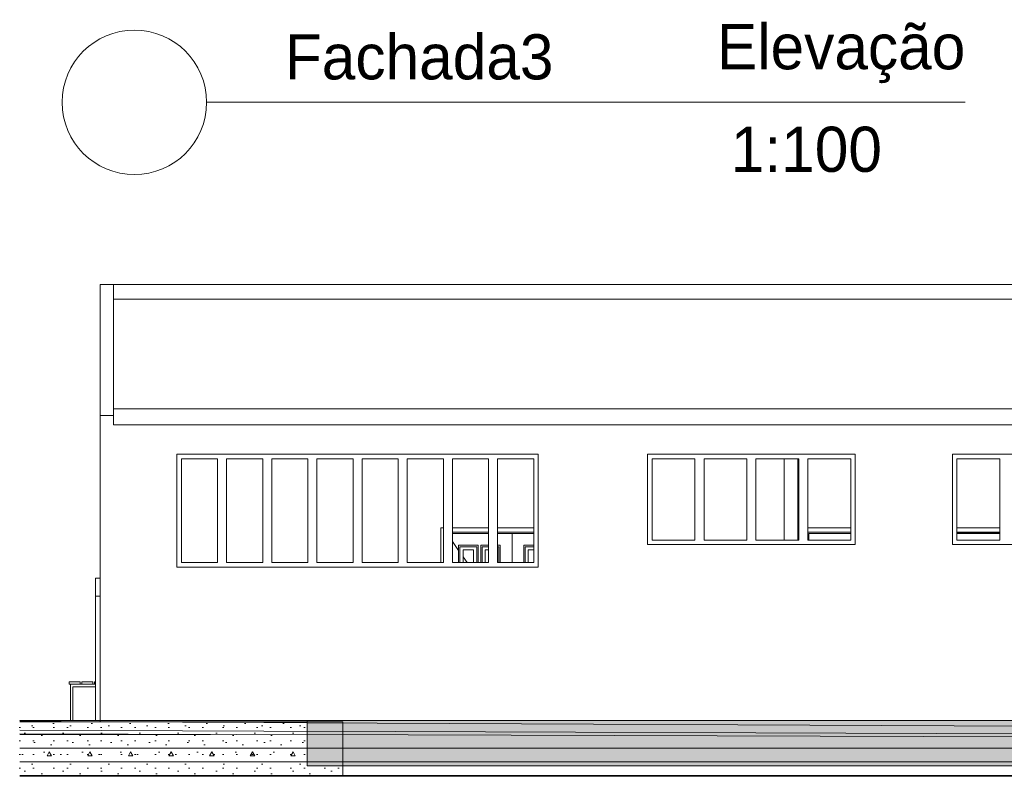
# Model space of a CAD drawing. Header units: millimetres. Extents: x 0 to 650, y -1 to 707.
# Tile 4 of 131: x 113 to 222, y 521 to 606. Entities that reach past the tile are written whole.
import ezdxf
from ezdxf.enums import TextEntityAlignment as Align
from ezdxf.xclip import XClip

# ---------------------------------------------------------------- set-up
doc = ezdxf.new("R2010")
doc.units = ezdxf.units.MM
doc.header["$MEASUREMENT"] = 0
doc.header["$XCLIPFRAME"] = 0
doc.linetypes.add('Wipeout_Contour', pattern=[1000, 0, -1000])
for name, color, linetype in [('Cobertura.ARQ', 7, 'Continuous'), ('Desenho 2D - Geral', 7, 'Continuous'), ('Desenho 2D - Geral.2D', 7, 'Continuous'), ('Interior - Mobiliário .ARQ', 7, 'Continuous'), ('Laje.ARQ', 7, 'Continuous'), ('Parede.ARQ', 7, 'Continuous')]:
    doc.layers.add(name, color=color, linetype=linetype)
doc.styles.add('GENERATED_STYLE_3', font='txt')
pattern_1 = [(0, (356.355, 527.988), (0, 7.79423), [0.4875, -4.0125]), (0, (358.605, 531.885), (0, 7.79423), [0.4875, -4.0125]), (60, (356.355, 527.988), (-6.75, 3.89711), [0.4875, -4.0125]), (60, (360.855, 527.988), (-6.75, 3.89711), [0.4875, -4.0125]), (120, (356.843, 527.988), (6.75, 3.89711), [0.4875, -4.0125]), (120, (361.343, 527.988), (6.75, 3.89711), [0.4875, -4.0125]), (0, (356.3551, 528.7378), (0, 1.5), [0, -1.5, 0, -2.25]), (45, (357.1051, 528.7378), (-1.06066, 1.06066), [0, -1.125, 0, -1.875])]

# ---------------------------------------------------------------- blocks, each defined once
blk = doc.blocks.new('Título Desenho Linear 21[3]', base_point=(117.28, 684.48))
at = {"color": 7, "linetype": 'Continuous', "lineweight": 0}
blk.add_line((133.28, 596.48), (217.28, 596.48), dxfattribs=at)
for start, end in [(0, 180), (180, 0)]:
    blk.add_arc((125.28, 596.48), 8, start, end, dxfattribs=at)
at = {"color": 7, "lineweight": 0, "style": 'GENERATED_STYLE_3'}
blk.add_attdef('AC_DrawingName', text='', height=5, dxfattribs=at).set_placement((217.28, 605.14), align=Align.TOP_RIGHT)
blk.add_attdef('AC_DrawingNumber', text='', height=5, dxfattribs=at).set_placement((156.81, 601.52), align=Align.MIDDLE_CENTER)
blk.add_attdef('AC_DrawingScale', text='', height=5, dxfattribs=at).set_placement((208.05, 587.28), align=Align.BOTTOM_RIGHT)
blk = doc.blocks.new('Desenho_4_4', base_point=(356.36, 527.99))
at = {"color": 254, "linetype": 'Wipeout_Contour', "lineweight": 0, "ltscale": 2163.05399}
blk.add_wipeout([(112.73, 527.99), (112.79, 527.84), (121.47, 527.84), (121.47, 527.99)], dxfattribs=at).dxf.layer = 'Laje.ARQ'
at = {"color": 254, "linetype": 'Wipeout_Contour', "lineweight": 0, "ltscale": 2600.606665}
blk.add_wipeout([(148.34, 522.99), (148.34, 521.84), (548.36, 521.84), (548.36, 522.99)], dxfattribs=at).dxf.layer = 'Laje.ARQ'
at = {"color": 254, "linetype": 'Wipeout_Contour', "lineweight": 0, "ltscale": 2381.366187}
blk.add_wipeout([(122.97, 576.29), (122.97, 574.67), (177.47, 574.67), (177.47, 576.29)], dxfattribs=at).dxf.layer = 'Parede.ARQ'
at = {"color": 254, "linetype": 'Wipeout_Contour', "lineweight": 0, "ltscale": 2783.404643}
blk.add_wipeout([(198.72, 576.29), (198.72, 574.67), (530.93, 574.67), (530.93, 576.29)], dxfattribs=at).dxf.layer = 'Parede.ARQ'
at = {"color": 254, "linetype": 'Wipeout_Contour', "lineweight": 0, "ltscale": 2265.659327}
blk.add_wipeout([(130.49, 545.49), (130.49, 556.99), (129.99, 556.99), (129.99, 545.49)], dxfattribs=at).dxf.layer = 'Parede.ARQ'
at = {"color": 254, "linetype": 'Wipeout_Contour', "lineweight": 0, "ltscale": 2307.121421}
blk.add_wipeout([(169.49, 556.99), (169.49, 545.49), (169.99, 545.49), (169.99, 556.99)], dxfattribs=at).dxf.layer = 'Parede.ARQ'
at = {"color": 254, "linetype": 'Wipeout_Contour', "lineweight": 0, "ltscale": 2327.212064}
blk.add_wipeout([(182.6, 556.99), (182.1, 556.99), (182.1, 547.99), (182.6, 547.99)], dxfattribs=at).dxf.layer = 'Parede.ARQ'
at = {"color": 254, "linetype": 'Wipeout_Contour', "lineweight": 0, "ltscale": 2356.970999}
blk.add_wipeout([(204.6, 547.99), (205.1, 547.99), (205.1, 556.99), (204.6, 556.99)], dxfattribs=at).dxf.layer = 'Parede.ARQ'
at = {"color": 254, "linetype": 'Wipeout_Contour', "lineweight": 0, "ltscale": 2372.990871}
blk.add_wipeout([(216.35, 547.99), (216.35, 556.99), (215.85, 556.99), (215.85, 547.99)], dxfattribs=at).dxf.layer = 'Parede.ARQ'
at = {"color": 254, "linetype": 'Wipeout_Contour', "lineweight": 0, "ltscale": 2224.639869}
blk.add_wipeout([(121.47, 541.79), (121.47, 543.79), (120.97, 543.79), (120.97, 541.79)], dxfattribs=at).dxf.layer = 'Parede.ARQ'
at = {"layer": 'Parede.ARQ', "color": 8, "linetype": 'Continuous', "lineweight": 0}
blk.add_line((121.47, 543.79), (120.97, 543.79), dxfattribs=at)
at = {"color": 254, "linetype": 'Wipeout_Contour', "lineweight": 0, "ltscale": 3263.939775}
blk.add_wipeout([(118.2, 532.04), (118.2, 527.99), (118.46, 527.99), (118.46, 531.75), (120.97, 531.75), (120.97, 532.04)], dxfattribs=at).dxf.layer = 'Interior - Mobiliário .ARQ'
at = {"color": 254, "linetype": 'Wipeout_Contour', "lineweight": 0, "ltscale": 1620.134721}
blk.add_wipeout([(112.58, 527.99), (112.58, 527.93), (112.7, 527.99)], dxfattribs=at).dxf.layer = 'Laje.ARQ'
at = {"color": 254, "linetype": 'Wipeout_Contour', "lineweight": 0, "ltscale": 2902.478128}
blk.add_wipeout([(122.97, 576.29), (121.47, 576.29), (121.47, 561.79), (121.77, 561.79), (122.97, 561.79)], dxfattribs=at).dxf.layer = 'Parede.ARQ'
at = {"color": 254, "linetype": 'Wipeout_Contour', "lineweight": 0, "ltscale": 11532.73234}
blk.add_wipeout([(130.49, 556.99), (134.49, 556.99), (135.49, 556.99), (139.49, 556.99), (140.49, 556.99), (144.49, 556.99), (145.49, 556.99), (149.49, 556.99), (150.49, 556.99), (154.49, 556.99), (155.49, 556.99), (159.49, 556.99), (160.49, 556.99), (164.49, 556.99), (165.49, 556.99), (169.49, 556.99), (169.99, 556.99), (169.99, 557.49), (129.99, 557.49), (129.99, 556.99)], dxfattribs=at).dxf.layer = 'Parede.ARQ'
at = {"color": 254, "linetype": 'Wipeout_Contour', "lineweight": 0, "ltscale": 7073.893899}
blk.add_wipeout([(204.6, 556.99), (205.1, 556.99), (205.1, 557.49), (182.1, 557.49), (182.1, 556.99), (182.6, 556.99), (187.35, 556.99), (188.35, 556.99), (193.1, 556.99), (194.1, 556.99), (198.85, 556.99), (199.85, 556.99)], dxfattribs=at).dxf.layer = 'Parede.ARQ'
at = {"color": 254, "linetype": 'Wipeout_Contour', "lineweight": 0, "ltscale": 7217.021542}
blk.add_wipeout([(216.35, 556.99), (221.1, 556.99), (222.1, 556.99), (226.85, 556.99), (227.85, 556.99), (232.6, 556.99), (233.6, 556.99), (238.35, 556.99), (238.85, 556.99), (238.85, 557.49), (215.85, 557.49), (215.85, 556.99)], dxfattribs=at).dxf.layer = 'Parede.ARQ'
at = {"color": 254, "linetype": 'Wipeout_Contour', "lineweight": 0, "ltscale": 6977.639963}
blk.add_wipeout([(199.85, 547.99), (198.85, 547.99), (194.1, 547.99), (193.1, 547.99), (188.35, 547.99), (187.35, 547.99), (182.6, 547.99), (182.1, 547.99), (182.1, 547.49), (205.1, 547.49), (205.1, 547.99), (204.6, 547.99)], dxfattribs=at).dxf.layer = 'Parede.ARQ'
at = {"color": 254, "linetype": 'Wipeout_Contour', "lineweight": 0, "ltscale": 7122.701415}
blk.add_wipeout([(221.1, 547.99), (216.35, 547.99), (215.85, 547.99), (215.85, 547.49), (238.85, 547.49), (238.85, 547.99), (238.35, 547.99), (233.6, 547.99), (232.6, 547.99), (227.85, 547.99), (226.85, 547.99), (222.1, 547.99)], dxfattribs=at).dxf.layer = 'Parede.ARQ'
at = {"color": 254, "linetype": 'Wipeout_Contour', "lineweight": 0, "ltscale": 11324.357787}
blk.add_wipeout([(134.49, 545.49), (130.49, 545.49), (129.99, 545.49), (129.99, 544.99), (169.99, 544.99), (169.99, 545.49), (169.49, 545.49), (165.49, 545.49), (164.49, 545.49), (160.49, 545.49), (159.49, 545.49), (155.49, 545.49), (154.49, 545.49), (150.49, 545.49), (149.49, 545.49), (145.49, 545.49), (144.49, 545.49), (140.49, 545.49), (139.49, 545.49), (135.49, 545.49)], dxfattribs=at).dxf.layer = 'Parede.ARQ'
at = {"layer": 'Parede.ARQ', "color": 8, "linetype": 'Continuous', "lineweight": 0}
for p, q in [((121.47, 561.79), (121.47, 576.29)), ((121.47, 576.29), (122.97, 576.29)), ((121.47, 561.79), (121.47, 543.79))]:
    blk.add_line(p, q, dxfattribs=at)
at = {"color": 254, "linetype": 'Wipeout_Contour', "lineweight": 0, "ltscale": 2695.39371}
blk.add_wipeout([(122.97, 560.75), (530.93, 560.75), (530.93, 562.53), (122.97, 562.53)], dxfattribs=at).dxf.layer = 'Cobertura.ARQ'
at = {"color": 254, "linetype": 'Wipeout_Contour', "lineweight": 0, "ltscale": 2158.835828}
blk.add_wipeout([(112.58, 527.84), (112.79, 527.84), (112.72, 528), (112.58, 527.93)], dxfattribs=at).dxf.layer = 'Cobertura.ARQ'
at = {"color": 254, "linetype": 'Wipeout_Contour', "lineweight": 0, "ltscale": 2180.924105}
blk.add_wipeout([(119.27, 532.04), (119.27, 532.29), (118.04, 532.29), (118.04, 532.04)], dxfattribs=at).dxf.layer = 'Interior - Mobiliário .ARQ'
at = {"color": 254, "linetype": 'Wipeout_Contour', "lineweight": 0, "ltscale": 2270.104077}
blk.add_wipeout([(134.49, 545.49), (135.49, 545.49), (135.49, 556.99), (134.49, 556.99)], dxfattribs=at).dxf.layer = 'Parede.ARQ'
at = {"color": 254, "linetype": 'Wipeout_Contour', "lineweight": 0, "ltscale": 2274.944383}
blk.add_wipeout([(139.49, 545.49), (140.49, 545.49), (140.49, 556.99), (139.49, 556.99)], dxfattribs=at).dxf.layer = 'Parede.ARQ'
at = {"color": 254, "linetype": 'Wipeout_Contour', "lineweight": 0, "ltscale": 2279.949876}
blk.add_wipeout([(144.49, 545.49), (145.49, 545.49), (145.49, 556.99), (144.49, 556.99)], dxfattribs=at).dxf.layer = 'Parede.ARQ'
at = {"color": 254, "linetype": 'Wipeout_Contour', "lineweight": 0, "ltscale": 2285.11947}
blk.add_wipeout([(149.49, 545.49), (150.49, 545.49), (150.49, 556.99), (149.49, 556.99)], dxfattribs=at).dxf.layer = 'Parede.ARQ'
at = {"color": 254, "linetype": 'Wipeout_Contour', "lineweight": 0, "ltscale": 2290.452055}
blk.add_wipeout([(154.49, 545.49), (155.49, 545.49), (155.49, 556.99), (154.49, 556.99)], dxfattribs=at).dxf.layer = 'Parede.ARQ'
at = {"color": 254, "linetype": 'Wipeout_Contour', "lineweight": 0, "ltscale": 2295.946494}
blk.add_wipeout([(159.49, 545.49), (160.49, 545.49), (160.49, 556.99), (159.49, 556.99)], dxfattribs=at).dxf.layer = 'Parede.ARQ'
at = {"color": 254, "linetype": 'Wipeout_Contour', "lineweight": 0, "ltscale": 2301.601627}
blk.add_wipeout([(164.49, 545.49), (165.49, 545.49), (165.49, 556.99), (164.49, 556.99)], dxfattribs=at).dxf.layer = 'Parede.ARQ'
at = {"color": 254, "linetype": 'Wipeout_Contour', "lineweight": 0, "ltscale": 2334.201373}
blk.add_wipeout([(188.35, 547.99), (188.35, 556.99), (187.35, 556.99), (187.35, 547.99)], dxfattribs=at).dxf.layer = 'Parede.ARQ'
at = {"color": 254, "linetype": 'Wipeout_Contour', "lineweight": 0, "ltscale": 2341.706745}
blk.add_wipeout([(194.1, 547.99), (194.1, 556.99), (193.1, 556.99), (193.1, 547.99)], dxfattribs=at).dxf.layer = 'Parede.ARQ'
at = {"color": 254, "linetype": 'Wipeout_Contour', "lineweight": 0, "ltscale": 2349.413322}
blk.add_wipeout([(199.85, 547.99), (199.85, 556.99), (198.85, 556.99), (198.85, 547.99)], dxfattribs=at).dxf.layer = 'Parede.ARQ'
at = {"color": 254, "linetype": 'Wipeout_Contour', "lineweight": 0, "ltscale": 2381.093381}
blk.add_wipeout([(221.1, 547.99), (222.1, 547.99), (222.1, 556.99), (221.1, 556.99)], dxfattribs=at).dxf.layer = 'Parede.ARQ'
at = {"layer": 'Cobertura.ARQ', "color": 7, "linetype": 'Continuous', "lineweight": 0}
blk.add_line((122.97, 560.75), (530.93, 560.75), dxfattribs=at)
at = {"layer": 'Interior - Mobiliário .ARQ', "color": 7, "linetype": 'Continuous', "lineweight": 0}
blk.add_line((118.04, 532.04), (118.04, 532.29), dxfattribs=at)
at = {"layer": 'Parede.ARQ', "color": 8, "linetype": 'Continuous', "lineweight": 0}
blk.add_line((122.97, 561.79), (121.47, 561.79), dxfattribs=at)
at = {"color": 254, "linetype": 'Wipeout_Contour', "lineweight": 0, "ltscale": 2719.154818}
blk.add_wipeout([(530.93, 574.67), (122.97, 574.67), (122.97, 562.53), (530.93, 562.53)], dxfattribs=at).dxf.layer = 'Cobertura.ARQ'
at = {"color": 254, "linetype": 'Wipeout_Contour', "lineweight": 0, "ltscale": 2182.155987}
blk.add_wipeout([(120.68, 532.04), (120.68, 532.29), (119.45, 532.29), (119.45, 532.04)], dxfattribs=at).dxf.layer = 'Interior - Mobiliário .ARQ'
at = {"color": 254, "linetype": 'Wipeout_Contour', "lineweight": 0, "ltscale": 2267.757506}
blk.add_wipeout([(134.49, 545.49), (134.49, 556.99), (130.49, 556.99), (130.49, 545.49)], dxfattribs=at).dxf.layer = 'Parede.ARQ'
at = {"color": 254, "linetype": 'Wipeout_Contour', "lineweight": 0, "ltscale": 2272.514704}
blk.add_wipeout([(139.49, 545.49), (139.49, 556.99), (135.49, 556.99), (135.49, 545.49)], dxfattribs=at).dxf.layer = 'Parede.ARQ'
at = {"color": 254, "linetype": 'Wipeout_Contour', "lineweight": 0, "ltscale": 2277.43762}
blk.add_wipeout([(144.49, 545.49), (144.49, 556.99), (140.49, 556.99), (140.49, 545.49)], dxfattribs=at).dxf.layer = 'Parede.ARQ'
at = {"color": 254, "linetype": 'Wipeout_Contour', "lineweight": 0, "ltscale": 2282.525183}
blk.add_wipeout([(149.49, 545.49), (149.49, 556.99), (145.49, 556.99), (145.49, 545.49)], dxfattribs=at).dxf.layer = 'Parede.ARQ'
at = {"color": 254, "linetype": 'Wipeout_Contour', "lineweight": 0, "ltscale": 2287.776293}
blk.add_wipeout([(154.49, 545.49), (154.49, 556.99), (150.49, 556.99), (150.49, 545.49)], dxfattribs=at).dxf.layer = 'Parede.ARQ'
at = {"color": 254, "linetype": 'Wipeout_Contour', "lineweight": 0, "ltscale": 2293.189828}
blk.add_wipeout([(159.49, 545.49), (159.49, 556.99), (155.49, 556.99), (155.49, 545.49)], dxfattribs=at).dxf.layer = 'Parede.ARQ'
at = {"color": 254, "linetype": 'Wipeout_Contour', "lineweight": 0, "ltscale": 2298.764639}
blk.add_wipeout([(164.49, 545.49), (164.49, 556.99), (160.49, 556.99), (160.49, 545.49)], dxfattribs=at).dxf.layer = 'Parede.ARQ'
at = {"color": 254, "linetype": 'Wipeout_Contour', "lineweight": 0, "ltscale": 2304.499556}
blk.add_wipeout([(169.49, 545.49), (169.49, 556.99), (165.49, 556.99), (165.49, 545.49)], dxfattribs=at).dxf.layer = 'Parede.ARQ'
at = {"color": 254, "linetype": 'Wipeout_Contour', "lineweight": 0, "ltscale": 2330.53945}
blk.add_wipeout([(182.6, 547.99), (187.35, 547.99), (187.35, 556.99), (182.6, 556.99)], dxfattribs=at).dxf.layer = 'Parede.ARQ'
at = {"color": 254, "linetype": 'Wipeout_Contour', "lineweight": 0, "ltscale": 2337.94329}
blk.add_wipeout([(188.35, 547.99), (193.1, 547.99), (193.1, 556.99), (188.35, 556.99)], dxfattribs=at).dxf.layer = 'Parede.ARQ'
at = {"color": 254, "linetype": 'Wipeout_Contour', "lineweight": 0, "ltscale": 2345.549309}
blk.add_wipeout([(194.1, 547.99), (198.85, 547.99), (198.85, 556.99), (194.1, 556.99)], dxfattribs=at).dxf.layer = 'Parede.ARQ'
at = {"color": 254, "linetype": 'Wipeout_Contour', "lineweight": 0, "ltscale": 2353.355548}
blk.add_wipeout([(199.85, 547.99), (204.6, 547.99), (204.6, 556.99), (199.85, 556.99)], dxfattribs=at).dxf.layer = 'Parede.ARQ'
at = {"color": 254, "linetype": 'Wipeout_Contour', "lineweight": 0, "ltscale": 2376.849684}
blk.add_wipeout([(221.1, 547.99), (221.1, 556.99), (216.35, 556.99), (216.35, 547.99)], dxfattribs=at).dxf.layer = 'Parede.ARQ'
at = {"layer": 'Cobertura.ARQ', "color": 7, "linetype": 'Continuous', "lineweight": 0}
for p, q in [((122.97, 563.61), (122.97, 562.53)), ((122.97, 562.53), (530.93, 562.53)), ((122.97, 560.75), (122.97, 562.53))]:
    blk.add_line(p, q, dxfattribs=at)
at = {"layer": 'Interior - Mobiliário .ARQ', "color": 7, "linetype": 'Continuous', "lineweight": 0}
for p, q in [((119.27, 532.29), (118.04, 532.29)), ((119.27, 532.04), (118.04, 532.04)), ((119.27, 532.04), (119.27, 532.29)), ((119.27, 532.04), (119.45, 532.04)), ((119.45, 532.04), (119.45, 532.29))]:
    blk.add_line(p, q, dxfattribs=at)
at = {"layer": 'Parede.ARQ', "color": 8, "linetype": 'Continuous', "lineweight": 0}
for p, q in [((122.97, 576.29), (122.97, 563.61)), ((182.1, 547.49), (182.1, 557.49)), ((182.1, 557.49), (205.1, 557.49)), ((205.1, 557.49), (205.1, 547.49)), ((215.85, 547.49), (215.85, 557.49)), ((215.85, 557.49), (238.85, 557.49)), ((197.22, 556.99), (197.22, 547.99)), ((198.72, 547.99), (198.72, 556.99)), ((205.1, 547.49), (182.1, 547.49)), ((238.85, 547.49), (215.85, 547.49))]:
    blk.add_line(p, q, dxfattribs=at)
at = {"layer": 'Parede.ARQ', "color": 7, "linetype": 'Continuous', "lineweight": 0}
for p, q in [((129.99, 556.99), (129.99, 557.49)), ((129.99, 557.49), (169.99, 557.49)), ((169.99, 557.49), (169.99, 556.99)), ((129.99, 545.49), (129.99, 556.99)), ((130.49, 556.99), (130.49, 545.49)), ((134.49, 556.99), (130.49, 556.99)), ((134.49, 545.49), (134.49, 556.99)), ((135.49, 556.99), (135.49, 545.49)), ((139.49, 556.99), (135.49, 556.99)), ((139.49, 545.49), (139.49, 556.99)), ((140.49, 556.99), (140.49, 545.49)), ((144.49, 556.99), (140.49, 556.99)), ((144.49, 545.49), (144.49, 556.99)), ((145.49, 556.99), (145.49, 545.49)), ((149.49, 556.99), (145.49, 556.99)), ((149.49, 545.49), (149.49, 556.99)), ((150.49, 556.99), (150.49, 545.49)), ((154.49, 556.99), (150.49, 556.99)), ((154.49, 545.49), (154.49, 556.99)), ((155.49, 556.99), (155.49, 545.49)), ((159.49, 556.99), (155.49, 556.99)), ((159.49, 545.49), (159.49, 556.99)), ((160.49, 556.99), (160.49, 545.49)), ((164.49, 556.99), (160.49, 556.99)), ((164.49, 545.49), (164.49, 556.99)), ((165.49, 556.99), (165.49, 545.49)), ((169.49, 556.99), (165.49, 556.99)), ((169.49, 545.49), (169.49, 556.99)), ((169.99, 556.99), (169.99, 545.49)), ((182.6, 547.99), (182.6, 556.99)), ((182.6, 556.99), (187.35, 556.99)), ((187.35, 556.99), (187.35, 547.99)), ((188.35, 547.99), (188.35, 556.99)), ((188.35, 556.99), (193.1, 556.99)), ((193.1, 556.99), (193.1, 547.99)), ((194.1, 547.99), (194.1, 556.99)), ((194.1, 556.99), (198.85, 556.99)), ((198.85, 556.99), (198.85, 547.99)), ((199.85, 547.99), (199.85, 556.99)), ((199.85, 556.99), (204.6, 556.99)), ((204.6, 556.99), (204.6, 547.99)), ((216.35, 556.99), (216.35, 547.99)), ((221.1, 556.99), (216.35, 556.99)), ((221.1, 547.99), (221.1, 556.99)), ((159.22, 545.49), (159.22, 549.36)), ((159.22, 549.36), (159.49, 549.36)), ((160.49, 549.36), (164.49, 549.36)), ((164.49, 548.86), (160.49, 548.86)), ((164.49, 548.71), (160.49, 548.71)), ((165.49, 549.36), (169.49, 549.36)), ((169.49, 548.86), (165.49, 548.86)), ((167.09, 548.71), (165.49, 548.71)), ((167.09, 545.49), (167.09, 548.71)), ((167.09, 548.71), (169.49, 548.71)), ((204.6, 549.36), (199.85, 549.36)), ((199.85, 548.86), (204.6, 548.86)), ((199.95, 547.99), (199.95, 548.71)), ((199.95, 548.71), (204.6, 548.71)), ((216.35, 549.36), (221.1, 549.36)), ((221.1, 548.86), (216.35, 548.86)), ((221.1, 548.74), (216.35, 548.74)), ((221.1, 548.71), (216.35, 548.71)), ((160.49, 547.82), (161.17, 546.84)), ((163.33, 547.41), (161.17, 547.41)), ((161.17, 547.41), (161.17, 545.49)), ((163.33, 545.49), (163.33, 547.41)), ((164.49, 547.41), (163.63, 547.41)), ((163.63, 547.41), (163.63, 545.49)), ((165.79, 547.41), (165.49, 547.41)), ((165.79, 545.49), (165.79, 547.41)), ((168.39, 545.49), (168.39, 547.41)), ((168.39, 547.41), (169.49, 547.41)), ((187.35, 547.99), (182.6, 547.99)), ((193.1, 547.99), (188.35, 547.99)), ((198.85, 547.99), (194.1, 547.99)), ((204.6, 547.99), (199.85, 547.99)), ((216.35, 547.99), (221.1, 547.99)), ((161.32, 545.49), (161.32, 547.26)), ((161.32, 547.26), (163.18, 547.26)), ((161.67, 545.49), (161.67, 546.91)), ((161.67, 546.91), (162.83, 546.91)), ((162.83, 546.91), (162.83, 545.49)), ((163.18, 547.26), (163.18, 545.49)), ((163.78, 545.49), (163.78, 547.26)), ((163.78, 547.26), (164.49, 547.26)), ((164.13, 545.49), (164.13, 546.91)), ((164.13, 546.91), (164.49, 546.91)), ((165.49, 547.26), (165.64, 547.26)), ((165.64, 547.26), (165.64, 545.49)), ((169.49, 547.26), (168.54, 547.26)), ((168.54, 547.26), (168.54, 545.49)), ((169.49, 546.91), (168.89, 546.91)), ((168.89, 546.91), (168.89, 545.49)), ((129.99, 544.99), (129.99, 545.49)), ((130.49, 545.49), (134.49, 545.49)), ((135.49, 545.49), (139.49, 545.49)), ((140.49, 545.49), (144.49, 545.49)), ((145.49, 545.49), (149.49, 545.49)), ((150.49, 545.49), (154.49, 545.49)), ((155.49, 545.49), (159.49, 545.49)), ((160.49, 545.49), (164.49, 545.49)), ((161.67, 546.12), (162.11, 545.49)), ((165.49, 545.49), (169.49, 545.49)), ((169.99, 545.49), (169.99, 544.99)), ((169.99, 544.99), (129.99, 544.99))]:
    blk.add_line(p, q, dxfattribs=at)
at = {"color": 254, "linetype": 'Wipeout_Contour', "lineweight": 0, "ltscale": 2182.907022}
blk.add_wipeout([(120.85, 532.04), (120.97, 532.04), (120.97, 532.29), (120.85, 532.29)], dxfattribs=at).dxf.layer = 'Interior - Mobiliário .ARQ'
at = {"color": 254, "linetype": 'Wipeout_Contour', "lineweight": 0, "ltscale": 2422.084156}
blk.add_wipeout([(198.72, 576.29), (177.47, 576.29), (177.47, 574.67), (198.72, 574.67)], dxfattribs=at).dxf.layer = 'Parede.ARQ'
at = {"layer": 'Cobertura.ARQ', "color": 7, "linetype": 'Continuous', "lineweight": 0}
blk.add_line((530.93, 574.67), (122.97, 574.67), dxfattribs=at)
at = {"layer": 'Parede.ARQ', "color": 8, "linetype": 'Continuous', "lineweight": 0}
for p, q in [((122.97, 576.29), (177.47, 576.29)), ((177.47, 576.29), (198.72, 576.29)), ((198.72, 576.29), (530.93, 576.29))]:
    blk.add_line(p, q, dxfattribs=at)
at = {"color": 254, "linetype": 'Wipeout_Contour', "lineweight": 0, "ltscale": 2193.814121}
blk.add_wipeout([(121.47, 527.99), (121.47, 541.79), (120.97, 541.79), (120.97, 527.99)], dxfattribs=at).dxf.layer = 'Parede.ARQ'
at = {"layer": 'Interior - Mobiliário .ARQ', "color": 7, "linetype": 'Continuous', "lineweight": 0}
for p, q in [((120.68, 532.29), (119.45, 532.29)), ((120.68, 532.04), (119.45, 532.04)), ((120.68, 532.04), (120.68, 532.29)), ((120.68, 532.04), (120.85, 532.04)), ((120.97, 532.29), (120.85, 532.29)), ((120.85, 532.04), (120.85, 532.29)), ((120.97, 532.04), (120.85, 532.04)), ((120.97, 531.75), (118.46, 531.75))]:
    blk.add_line(p, q, dxfattribs=at)
at = {"layer": 'Parede.ARQ', "color": 8, "linetype": 'Continuous', "lineweight": 0}
for p in [(120.97, 543.79), (121.47, 541.79)]:
    blk.add_line(p, (120.97, 541.79), dxfattribs=at)
at = {"color": 254, "linetype": 'Wipeout_Contour', "lineweight": 0, "ltscale": 2164.33304}
blk.add_wipeout([(112.58, 521.84), (148.34, 521.84), (148.34, 527.84), (112.58, 527.84)], dxfattribs=at).dxf.layer = 'Laje.ARQ'
at = {"layer": 'Laje.ARQ', "linetype": 'Continuous', "lineweight": 0}
h = blk.add_hatch(dxfattribs=at)
h.set_pattern_fill('Concreto_Celular_0004', color=83, style=0, pattern_type=2)
h.set_pattern_definition(pattern_1)
h.paths.add_polyline_path([(112.58, 521.84), (148.34, 521.84), (148.34, 527.84), (112.58, 527.84)])
at = {"layer": 'Cobertura.ARQ', "color": 7, "linetype": 'Continuous', "lineweight": 0}
for p in [(112.58, 527.93), (112.79, 527.84)]:
    blk.add_line(p, (112.72, 528), dxfattribs=at)
at = {"layer": 'Interior - Mobiliário .ARQ', "color": 7, "linetype": 'Continuous', "lineweight": 0}
for p, q in [((118.2, 527.99), (118.2, 532.04)), ((118.46, 531.75), (118.46, 527.99)), ((118.46, 527.99), (118.2, 527.99))]:
    blk.add_line(p, q, dxfattribs=at)
at = {"layer": 'Laje.ARQ', "color": 83, "linetype": 'Continuous', "lineweight": 0}
for p, q in [((112.58, 527.99), (112.7, 527.99)), ((112.73, 527.99), (118.2, 527.99)), ((118.46, 527.99), (120.97, 527.99)), ((148.34, 521.84), (548.36, 521.84))]:
    blk.add_line(p, q, dxfattribs=at)
at = {"layer": 'Laje.ARQ', "color": 7, "linetype": 'Continuous', "lineweight": 0}
blk.add_line((148.34, 521.84), (112.58, 521.84), dxfattribs=at)
at = {"layer": 'Parede.ARQ', "color": 8, "linetype": 'Continuous', "lineweight": 0}
for p, q in [((121.47, 543.79), (121.47, 527.99)), ((120.97, 541.79), (120.97, 527.99)), ((120.97, 527.99), (121.47, 527.99)), ((121.47, 527.99), (121.47, 527.84))]:
    blk.add_line(p, q, dxfattribs=at)
at = {"color": 254, "linetype": 'Wipeout_Contour', "lineweight": 0, "ltscale": 2617.352639}
blk.add_wipeout([(144.41, 527.99), (144.41, 522.99), (554.36, 522.99), (554.36, 527.99)], dxfattribs=at).dxf.layer = 'Laje.ARQ'
at = {"layer": 'Desenho 2D - Geral', "linetype": 'Continuous', "lineweight": 0}
h = blk.add_hatch(dxfattribs=at)
h.set_pattern_fill('Madeira_2_0004', color=83, style=0, pattern_type=2)
h.set_pattern_definition([(0, (356.3551, 527.9878), (0, 1.52), [])])
h.paths.add_polyline_path([(554.36, 525.25), (112.58, 526.53), (112.58, 520.6), (554.36, 520.6)])
at = {"layer": 'Laje.ARQ', "linetype": 'Continuous', "lineweight": 0}
h = blk.add_hatch(dxfattribs=at)
h.set_pattern_fill('Concreto_Celular_0004', color=83, style=0, pattern_type=2)
h.set_pattern_definition(pattern_1)
h.paths.add_polyline_path([(144.41, 527.99), (144.41, 522.99), (554.36, 522.99), (554.36, 527.99)])
at = {"layer": 'Desenho 2D - Geral', "color": 9, "linetype": 'Continuous', "lineweight": 0}
blk.add_line((112.58, 526.53), (554.36, 525.25), dxfattribs=at)
at = {"layer": 'Desenho 2D - Geral.2D', "color": 7, "linetype": 'Continuous', "lineweight": 0}
for p, q in [((112.58, 527.99), (554.36, 527.99)), ((112.58, 527.99), (554.36, 527.99)), ((112.58, 527.92), (554.36, 525.76)), ((112.58, 526.93), (554.36, 525.28))]:
    blk.add_line(p, q, dxfattribs=at)
at = {"layer": 'Laje.ARQ', "color": 7, "linetype": 'Continuous', "lineweight": 0}
for p, q in [((148.34, 527.84), (112.58, 527.84)), ((144.41, 527.99), (144.41, 522.99)), ((554.36, 527.99), (144.41, 527.99)), ((148.34, 527.84), (148.34, 521.84)), ((554.36, 522.99), (144.41, 522.99))]:
    blk.add_line(p, q, dxfattribs=at)

msp = doc.modelspace()

# ---------------------------------------------------------------- block references
at = {"color": 7, "linetype": 'Continuous', "lineweight": 0}
msp.add_blockref('Título Desenho Linear 21[3]', (117.28, 684.48), dxfattribs=at).add_auto_attribs({'AC_DrawingName': 'Elevação', 'AC_DrawingNumber': 'Fachada3', 'AC_DrawingScale': '1:100'})
ref = msp.add_blockref('Desenho_4_4', (356.36, 527.99), dxfattribs=at)
XClip(ref).set_block_clipping_path([(112.5776517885, 520.6048288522), (554.3649823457, 599.2831718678)])

doc.saveas('drawing.dxf')
